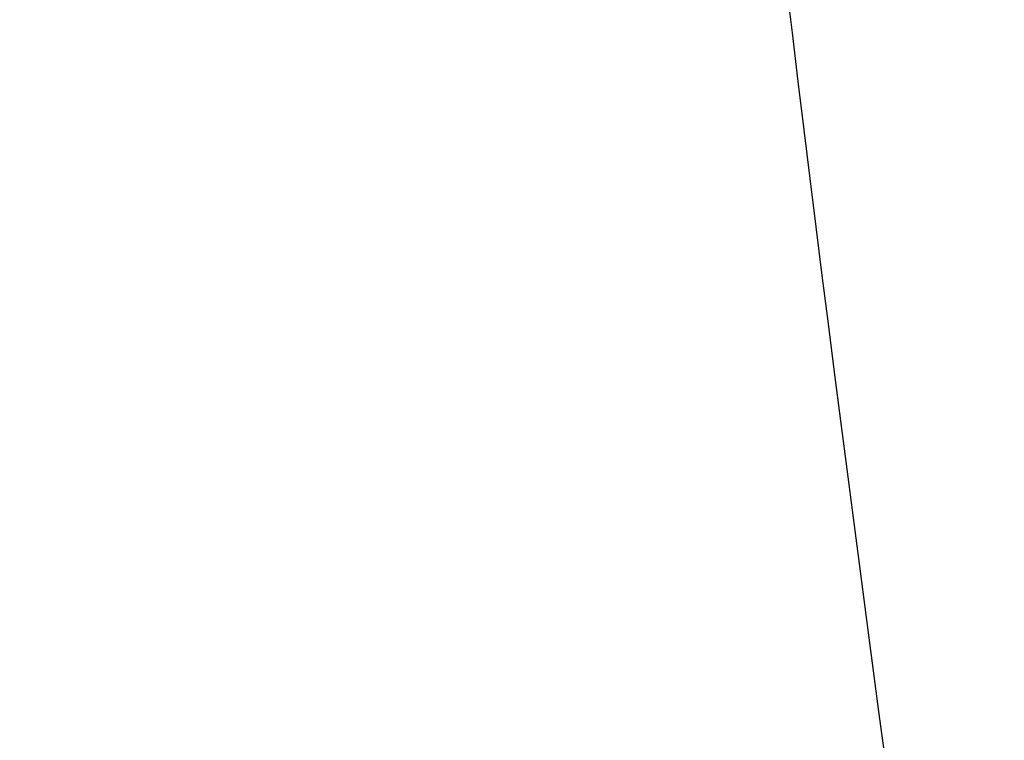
# Model space of a CAD drawing. Header units: millimetres. Extents: x -184 to 185, y -135 to 526.
# Tile 77 of 256: x -45.1782 to -45.1137, y 170.2749 to 170.3222. Entities that reach past the tile are written whole.
import ezdxf

# ---------------------------------------------------------------- set-up
doc = ezdxf.new("R2010")
doc.units = ezdxf.units.MM
doc.header["$MEASUREMENT"] = 0
doc.layers.add('Predefinito', color=7, linetype='Continuous', true_color=0x000000)

msp = doc.modelspace()

# ---------------------------------------------------------------- linework, layer by layer
at = {"layer": 'Predefinito'}
for points, knots in [([(-3.153511, 299.198071, -338.067955), (-3.169468, 299.194665, -338.072149), (-3.713595, 299.078112, -338.215233), (-4.767676, 298.825668, -338.496716), (-6.353342, 298.391395, -338.895073), (-7.918401, 297.895117, -339.28565), (-9.467495, 297.34816, -339.660568), (-10.999258, 296.745754, -340.02605), (-12.515636, 296.086575, -340.38613), (-14.023002, 295.384345, -340.72221), (-15.500975, 294.629872, -341.055248), (-16.986876, 293.821719, -341.371998), (-18.403833, 292.98274, -341.680203), (-19.833428, 292.080243, -341.981892), (-21.226759, 291.14546, -342.264592), (-22.579282, 290.171946, -342.539487), (-23.916333, 289.149054, -342.804192), (-25.220087, 288.08297, -343.061494), (-26.48737, 286.98941, -343.301929), (-27.733982, 285.838317, -343.541422), (-28.934855, 284.666108, -343.766069), (-30.100417, 283.46206, -343.981242), (-31.253544, 282.209331, -344.184042), (-32.331952, 280.952646, -344.383797), (-33.403389, 279.643089, -344.571963), (-34.433174, 278.305352, -344.753436), (-35.414546, 276.951021, -344.927938), (-36.359746, 275.580352, -345.088328), (-37.272371, 274.164183, -345.248058), (-38.138185, 272.745216, -345.394222), (-38.96795, 271.287965, -345.538267), (-39.757258, 269.82209, -345.668574), (-40.503655, 268.329312, -345.798165), (-41.213061, 266.823311, -345.915187), (-41.877214, 265.296551, -346.032442), (-42.505304, 263.759288, -346.137308), (-43.0903, 262.216363, -346.239907), (-43.64591, 260.636473, -346.335637), (-44.154327, 259.067324, -346.431079), (-44.629338, 257.487931, -346.51772), (-45.07024, 255.883063, -346.599629), (-45.465562, 254.294864, -346.679141), (-45.832197, 252.670143, -346.754934), (-46.163416, 251.069634, -346.831468), (-46.475843, 249.429039, -346.907851), (-46.757869, 247.810242, -346.991587), (-47.006602, 246.185112, -347.065013), (-47.204952, 244.539901, -347.132607), (-47.311156, 242.893081, -347.190528), (-47.328929, 241.270719, -347.231334), (-47.30356, 239.618283, -347.265301), (-47.311406, 237.980683, -347.294822), (-47.339854, 236.350896, -347.323624), (-47.370092, 234.707545, -347.340582), (-47.387475, 233.047033, -347.351677), (-47.396584, 231.418857, -347.353548), (-47.399549, 229.780926, -347.344707), (-47.401016, 228.141168, -347.3256), (-47.400474, 226.489754, -347.297302), (-47.391104, 224.044042, -347.229671), (-47.406678, 221.028802, -347.180311), (-47.384547, 217.161422, -346.987178), (-47.341913, 213.329361, -346.707619), (-47.268284, 209.499969, -346.320975), (-47.161142, 205.679975, -345.822968), (-47.017204, 201.869241, -345.203739), (-46.832675, 198.096514, -344.459999), (-46.603408, 194.331978, -343.575981), (-46.327538, 190.620847, -342.553675), (-45.999893, 186.945741, -341.378444), (-45.617295, 183.320554, -340.04436), (-45.177858, 179.766696, -338.550566), (-44.543601, 175.361461, -336.446986), (-43.990247, 172.233167, -334.68332), (-43.608424, 170.277372, -333.471521)], [3.242749, 3.242749, 3.242749, 3.242749, 3.292459, 4.938689, 6.584918, 8.231148, 9.877377, 11.523607, 13.169837, 14.816066, 16.462296, 18.108525, 19.754755, 21.400984, 23.047214, 24.693444, 26.339673, 27.985903, 29.632132, 31.278362, 32.924591, 34.570821, 36.217051, 37.86328, 39.50951, 41.155739, 42.801969, 44.448198, 46.094428, 47.740657, 49.386887, 51.033117, 52.679346, 54.325576, 55.971805, 57.618035, 59.264264, 60.910494, 62.556724, 64.202953, 65.849183, 67.495412, 69.141642, 70.787871, 72.434101, 74.080331, 75.72656, 77.37279, 79.019019, 80.665249, 82.311478, 83.957708, 85.603938, 87.250167, 88.896397, 90.542626, 92.188856, 93.835085, 95.481315, 97.127545, 101.146116, 105.164686, 109.183257, 113.201828, 117.220399, 121.23897, 125.257541, 129.276112, 133.294683, 137.313254, 141.331825, 145.350396, 149.368967, 156.611739, 156.611739, 156.611739, 156.611739]), ([(-45.076138, 170.013164, -320.299241), (-45.105001, 170.148671, -319.827433), (-45.152873, 170.46343, -318.731829), (-45.156722, 170.780161, -317.626892), (-45.144181, 170.959967, -316.999475)], [38.6175411, 38.6175411, 38.6175411, 38.6175411, 39.0287752, 39.5733022, 39.5733022, 39.5733022, 39.5733022])]:
    msp.add_open_spline(points, degree=3, knots=knots, dxfattribs=at)

doc.saveas('drawing.dxf')
